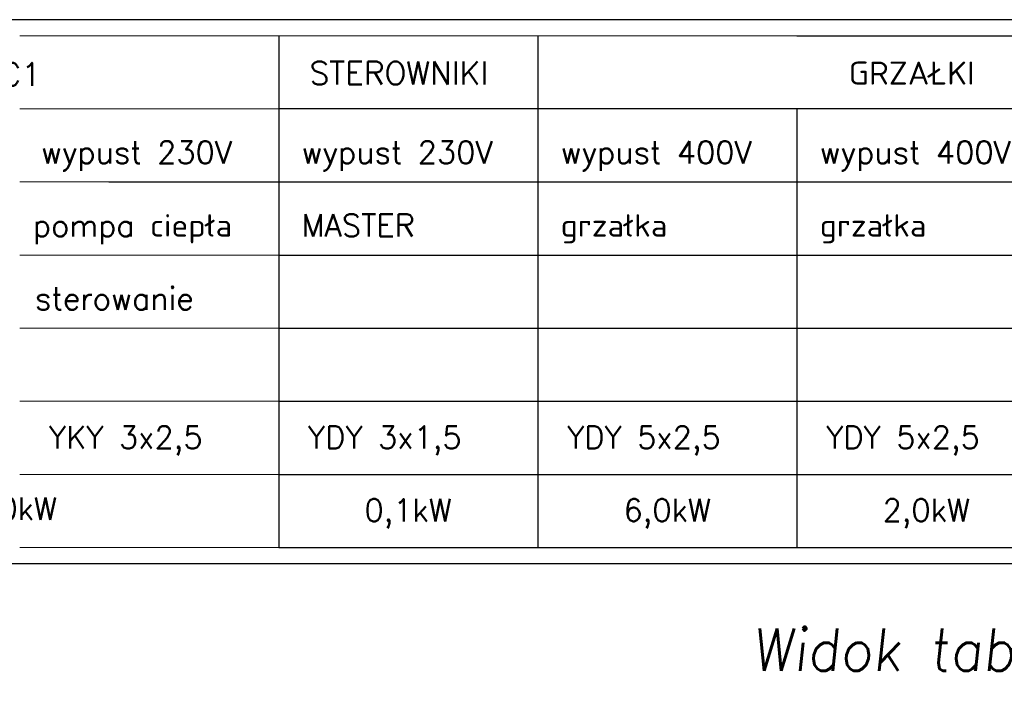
# Model space of a CAD drawing. Extents: x -631805 to -376315, y -40155 to 84873.
# Tile 90 of 256: x -621451 to -615622, y -29656 to -25720. Entities that reach past the tile are written whole.
import ezdxf

# ---------------------------------------------------------------- set-up
doc = ezdxf.new("R2010")
doc.units = 0
doc.header["$MEASUREMENT"] = 0
doc.layers.add('$ IE_OPISY', color=7, linetype='Continuous', lineweight=25)
doc.layers.add('$ IE_SCHEMAT', color=7, linetype='Continuous', lineweight=0)
doc.styles.add('R', font='romans.shx', dxfattribs={"width": 0.85})
doc.styles.add('ROMANS', font='romans.shx', dxfattribs={"width": 0.85})

msp = doc.modelspace()

# ---------------------------------------------------------------- linework, layer by layer
at = {"layer": '$ IE_OPISY', "color": 7, "linetype": 'Continuous', "ltscale": 3}
for p, q in [((-616849.4, -25814.8), (-612248.1, -25814.8)), ((-620922.6, -26680.7), (-619916.9, -26680.7)), ((-619916.9, -26680.7), (-618383.1, -26680.7)), ((-619916.9, -26680.7), (-618383.1, -26680.7)), ((-618383.1, -26680.7), (-616849.4, -26680.7)), ((-618383.1, -26680.7), (-616849.4, -26680.7)), ((-616849.4, -26680.7), (-615315.6, -26680.7)), ((-616849.4, -26680.7), (-615315.6, -26680.7)), ((-619916.9, -27113.7), (-618383.1, -27113.7)), ((-618383.1, -27113.7), (-616849.4, -27113.7)), ((-616849.4, -27113.7), (-615315.6, -27113.7)), ((-619916.9, -27546.7), (-618383.1, -27546.7)), ((-618383.1, -27546.7), (-616849.4, -27546.7)), ((-616849.4, -27546.7), (-615315.6, -27546.7)), ((-619916.9, -27979.6), (-618383.1, -27979.6)), ((-618383.1, -27979.6), (-616849.4, -27979.6)), ((-616849.4, -27979.6), (-615315.6, -27979.6)), ((-619916.9, -28845.6), (-618383.1, -28845.6)), ((-618383.1, -28845.6), (-616849.4, -28845.6)), ((-616849.4, -28845.6), (-615315.6, -28845.6))]:
    msp.add_line(p, q, dxfattribs=at)
at = {"layer": '$ IE_OPISY', "color": 7, "linetype": 'Continuous'}
for p, q in [((-618383.1, -26247.8), (-619916.9, -26247.8)), ((-616849.4, -26247.8), (-618383.1, -26247.8)), ((-615315.6, -26247.8), (-616849.4, -26247.8)), ((-619916.9, -28412.6), (-618383.1, -28412.6)), ((-618383.1, -28412.6), (-616849.4, -28412.6)), ((-616849.4, -28412.6), (-615315.6, -28412.6))]:
    msp.add_line(p, q, dxfattribs=at)
at = {"layer": '$ IE_OPISY', "color": 7}
for points in [[(-624829.1, -28940.2), (-599878.1, -28940.2), (-599878.1, -25720.2)], [(-599878.1, -25720.2), (-624829.1, -25720.2)]]:
    msp.add_lwpolyline(points, dxfattribs=at)
at = {"layer": '$ IE_OPISY', "color": 7, "linetype": 'Continuous', "ltscale": 3}
for points in [[(-619916.9, -25814.8), (-619916.9, -28845.6)], [(-619916.9, -25814.8), (-619916.9, -28845.6)], [(-619916.9, -25814.8), (-619916.9, -28845.6)], [(-618383.1, -25814.8), (-618383.1, -28845.6)], [(-618383.1, -25814.8), (-618383.1, -28845.6)], [(-618383.1, -25814.8), (-618383.1, -28845.6)], [(-618383.1, -25814.8), (-618383.1, -28845.6)], [(-618383.1, -25814.8), (-618383.1, -28845.6)], [(-618383.1, -26247.8), (-618383.1, -28845.6)], [(-616849.4, -26247.8), (-616849.4, -28845.6)], [(-616849.4, -26247.8), (-616849.4, -28845.6)]]:
    msp.add_lwpolyline(points, dxfattribs=at)
at = {"layer": '$ IE_SCHEMAT', "color": 7, "linetype": 'Continuous'}
for p, q in [((-619916.9, -25814.8), (-621450.6, -25814.8)), ((-618383.1, -25814.8), (-619916.9, -25814.8)), ((-616849.4, -25814.8), (-618383.1, -25814.8)), ((-619916.9, -26247.8), (-621450.6, -26247.8)), ((-621450.6, -28412.6), (-619916.9, -28412.6)), ((-619916.9, -28845.6), (-621450.6, -28845.6)), ((-618383.1, -28845.6), (-619916.9, -28845.6)), ((-616849.4, -28845.6), (-618383.1, -28845.6))]:
    msp.add_line(p, q, dxfattribs=at)
at = {"layer": '$ IE_SCHEMAT', "color": 7, "linetype": 'Continuous', "ltscale": 3}
for p, q in [((-621450.6, -26680.7), (-619916.9, -26680.7)), ((-621450.6, -27113.7), (-619916.9, -27113.7)), ((-621450.6, -27546.7), (-619916.9, -27546.7)), ((-621450.6, -27979.6), (-619916.9, -27979.6))]:
    msp.add_line(p, q, dxfattribs=at)
for points in [[(-619916.9, -25814.8), (-619916.9, -28845.6)], [(-619916.9, -25814.8), (-619916.9, -28845.6)], [(-618383.1, -25814.8), (-618383.1, -28845.6)]]:
    msp.add_lwpolyline(points, dxfattribs=at)

# ---------------------------------------------------------------- texts
at = {"layer": '$ IE_OPISY', "color": 7, "linetype": 'Continuous', "ltscale": 3, "style": 'ROMANS'}
for s, height, p in [('STEROWNIKI', 136.42, (-619734.6, -26104.6)), ('GRZAŁKI', 136.42, (-616543.7, -26104.6)), ('YDY 3x1,5', 132.67, (-619744.1, -28258.9)), ('YDY 5x2,5', 132.67, (-618210.3, -28258.9)), ('YDY 5x2,5', 132.67, (-616676.6, -28258.9)), ('0,1kW', 132.67, (-619409.7, -28690.8)), ('6,0kW', 132.67, (-617875.9, -28690.8)), ('2,0kW', 132.67, (-616342.2, -28690.8))]:
    msp.add_text(s, height=height, dxfattribs=at).set_placement(p)
at = {"layer": '$ IE_SCHEMAT', "color": 7, "linetype": 'Continuous', "lineweight": 25, "ltscale": 3, "style": 'ROMANS'}
for s, height, p in [('PC1', 136.42, (-621686.8, -26111.8)), ('wypust 230V', 132.667, (-621324.7, -26571.7)), ('wypust 230V', 132.667, (-619782.1, -26571.7)), ('wypust 400V', 132.667, (-618248.3, -26571.7)), ('wypust 400V', 132.667, (-616714.6, -26571.7)), ('pompa ciepła', 132.667, (-621372.5, -27004.6)), ('MASTER', 132.67, (-619782.1, -27004.6)), ('grzałka', 132.67, (-618248.3, -27004.6)), ('grzałka', 132.67, (-616714.6, -27004.6)), ('sterowanie', 132.67, (-621359.3, -27437.6)), ('YKY 3x2,5', 132.67, (-621277.8, -28258.9)), ('8,0kW', 132.67, (-621747.5, -28681.7))]:
    msp.add_text(s, height=height, dxfattribs=at).set_placement(p)
at = {"layer": '$ IE_SCHEMAT', "color": 0, "ltscale": 2, "insert": (-617115.3, -29325.7), "char_height": 250, "attachment_point": 1, "style": 'R'}
msp.add_mtext_dynamic_manual_height_columns('\\Q6;\\W0.95;Widok tablicy RG2', width=19698.092, gutter_width=40, heights=[0], dxfattribs=at)

doc.saveas('drawing.dxf')
